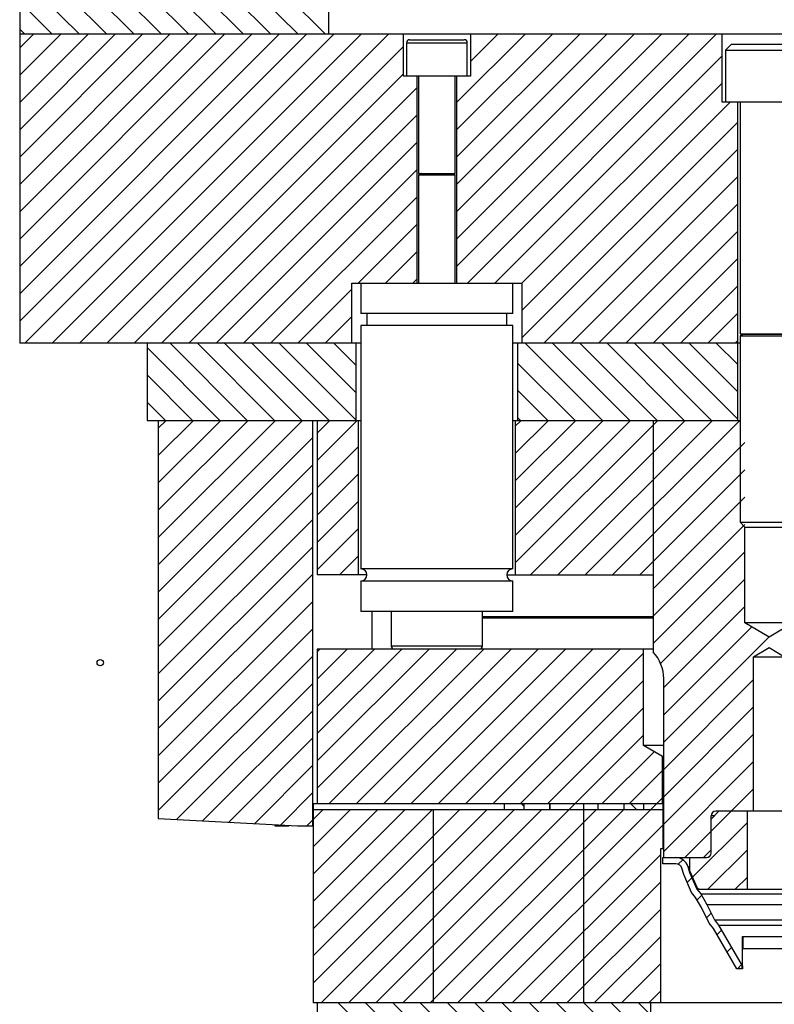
# Model space of a CAD drawing. Header units: inches. Extents: x 1772 to 2706, y -534 to -52.
# Tile 115 of 256: x 1873.63 to 1878.51, y -465.67 to -459.3. Entities that reach past the tile are written whole.
import ezdxf

# ---------------------------------------------------------------- set-up
doc = ezdxf.new("R2010")
doc.units = ezdxf.units.IN
doc.header["$LTSCALE"] = 0.5
doc.header["$MEASUREMENT"] = 0
doc.layers.add('SID-M-F', color=202, linetype='Continuous')
doc.layers.add('SID-M-S', color=105, linetype='Continuous')

msp = doc.modelspace()

# ---------------------------------------------------------------- hatches: boundary and pattern name
at = {"layer": 'SID-M-F'}
h = msp.add_hatch(dxfattribs=at)
h.set_pattern_fill('ANSI31', color=256, style=0)
h.set_pattern_definition([(45, (1911.96165, -610.47791), (-0.08838835, 0.08838835), [])])
edge = h.paths.add_edge_path(flags=0)
edge.add_arc((1874.14966, -463.46284), 0.0205, 0, 360)
h = msp.add_hatch(dxfattribs=at)
h.set_pattern_fill('ANSI31', color=256, angle=90, style=0)
h.set_pattern_definition([(135, (1911.96165, -610.47791), (-0.08838835, -0.08838835), [])])
h.paths.add_polyline_path([(1877.37014, -464.41473), (1877.37014, -464.37473), (1877.27841, -464.37473), (1877.27841, -464.41473)], flags=0)

# ---------------------------------------------------------------- linework, layer by layer
at = {"layer": 'SID-M-F', "linetype": 'Continuous'}
for p, q in [((1875.60654, -459.39473), (1873.62841, -457.41659)), ((1875.42976, -459.39473), (1873.62841, -457.59337)), ((1875.25299, -459.39473), (1873.62841, -457.77015)), ((1875.07621, -459.39473), (1873.62841, -457.94692)), ((1874.89943, -459.39473), (1873.62841, -458.1237)), ((1874.72266, -459.39473), (1873.62841, -458.30048)), ((1874.54588, -459.39473), (1873.62841, -458.47725)), ((1874.3691, -459.39473), (1873.62841, -458.65403)), ((1874.19233, -459.39473), (1873.62841, -458.83081)), ((1874.01555, -459.39473), (1873.62841, -459.00758)), ((1873.83877, -459.39473), (1873.62841, -459.18436)), ((1873.662, -459.39473), (1873.62841, -459.36114)), ((1873.62841, -459.48331), (1873.71698, -459.39473)), ((1873.62841, -459.66008), (1873.89376, -459.39473)), ((1873.62841, -459.83686), (1874.07054, -459.39473)), ((1873.62841, -460.01364), (1874.24731, -459.39473)), ((1873.62841, -460.19041), (1874.42409, -459.39473)), ((1873.62841, -460.36719), (1874.60087, -459.39473)), ((1873.62841, -460.54397), (1874.77764, -459.39473)), ((1873.62841, -460.72074), (1874.95442, -459.39473)), ((1873.62841, -460.89752), (1875.1312, -459.39473)), ((1873.62841, -461.0743), (1875.30798, -459.39473)), ((1873.62841, -461.25107), (1875.48475, -459.39473)), ((1873.66153, -461.39473), (1875.66153, -459.39473)), ((1873.83831, -461.39473), (1875.83831, -459.39473)), ((1874.01508, -461.39473), (1876.01508, -459.39473)), ((1876.45636, -459.83733), (1876.89897, -459.39473)), ((1876.45636, -460.01411), (1877.07574, -459.39473)), ((1876.45636, -460.19089), (1877.25252, -459.39473)), ((1876.45636, -460.36766), (1877.4293, -459.39473)), ((1876.45636, -460.54444), (1877.60607, -459.39473)), ((1876.45636, -460.72122), (1877.78285, -459.39473)), ((1876.45636, -460.89799), (1877.95963, -459.39473)), ((1876.52601, -461.00512), (1878.1364, -459.39473)), ((1876.54494, -459.3952), (1876.54541, -459.39473)), ((1876.54494, -459.57197), (1876.72219, -459.39473)), ((1874.19186, -461.39473), (1876.11187, -459.47471)), ((1876.70279, -461.00512), (1878.17391, -459.534)), ((1874.36864, -461.39473), (1876.11187, -459.65149)), ((1874.54541, -461.39473), (1876.20045, -459.73969)), ((1876.87841, -461.00628), (1878.17391, -459.71078)), ((1876.87841, -461.18305), (1878.22673, -459.83473)), ((1874.72219, -461.39473), (1876.20045, -459.91646)), ((1876.87841, -461.35983), (1878.27541, -459.96283)), ((1874.89897, -461.39473), (1876.20045, -460.09324)), ((1877.02029, -461.39473), (1878.27541, -460.13961)), ((1875.07574, -461.39473), (1876.20045, -460.27002)), ((1877.19706, -461.39473), (1878.27541, -460.31638)), ((1875.25252, -461.39473), (1876.20045, -460.44679)), ((1877.37384, -461.39473), (1878.27541, -460.49316)), ((1875.8189, -461.00512), (1876.20045, -460.62357)), ((1877.55062, -461.39473), (1878.27541, -460.66994)), ((1875.99568, -461.00512), (1876.20045, -460.80035)), ((1877.72739, -461.39473), (1878.27541, -460.84671)), ((1876.17246, -461.00512), (1876.20045, -460.97712)), ((1875.4293, -461.39473), (1875.77841, -461.04562)), ((1877.90417, -461.39473), (1878.27541, -461.02349)), ((1878.08095, -461.39473), (1878.27541, -461.20027)), ((1875.60607, -461.39473), (1875.77841, -461.22239)), ((1875.10134, -461.89473), (1874.60134, -461.39473)), ((1875.27811, -461.89473), (1874.77811, -461.39473)), ((1875.45489, -461.89473), (1874.95489, -461.39473)), ((1875.63167, -461.89473), (1875.13167, -461.39473)), ((1875.80591, -461.89219), (1875.30844, -461.39473)), ((1875.80591, -461.71541), (1875.48522, -461.39473)), ((1875.80591, -461.53864), (1875.662, -461.39473)), ((1877.39943, -461.89473), (1876.89943, -461.39473)), ((1877.57621, -461.89473), (1877.07621, -461.39473)), ((1877.75299, -461.89473), (1877.25299, -461.39473)), ((1877.92976, -461.89473), (1877.42976, -461.39473)), ((1878.10654, -461.89473), (1877.60654, -461.39473)), ((1878.27541, -461.88682), (1877.78332, -461.39473)), ((1878.27541, -461.71004), (1877.96009, -461.39473)), ((1878.27541, -461.53326), (1878.13687, -461.39473)), ((1878.25772, -461.39473), (1878.27541, -461.37704)), ((1874.92456, -461.89473), (1874.45341, -461.42357)), ((1877.22266, -461.89473), (1876.85091, -461.52298)), ((1874.74778, -461.89473), (1874.45341, -461.60035)), ((1877.04588, -461.89473), (1876.85091, -461.69975)), ((1874.57101, -461.89473), (1874.45341, -461.77713)), ((1874.52541, -461.94506), (1874.57574, -461.89473)), ((1874.52541, -462.12184), (1874.75252, -461.89473)), ((1874.52541, -462.29862), (1874.9293, -461.89473)), ((1874.52541, -462.47539), (1875.10607, -461.89473)), ((1874.52541, -462.65217), (1875.28285, -461.89473)), ((1874.52541, -462.82895), (1875.45963, -461.89473)), ((1875.55341, -461.97772), (1875.6364, -461.89473)), ((1875.55341, -462.1545), (1875.81318, -461.89473)), ((1876.83591, -461.93266), (1876.87384, -461.89473)), ((1876.83591, -462.10944), (1877.05062, -461.89473)), ((1876.83591, -462.28621), (1877.22739, -461.89473)), ((1876.83591, -462.46299), (1877.40417, -461.89473)), ((1876.83591, -462.63977), (1877.58095, -461.89473)), ((1876.83591, -462.81654), (1877.75772, -461.89473)), ((1876.8691, -461.89473), (1876.85091, -461.87653)), ((1876.9345, -462.89473), (1877.9345, -461.89473)), ((1877.11128, -462.89473), (1878.11128, -461.89473)), ((1877.28805, -462.89473), (1878.28805, -461.89473)), ((1874.52541, -463.00572), (1875.52541, -462.00572)), ((1877.46483, -462.89473), (1878.32216, -462.0374)), ((1875.55341, -462.33128), (1875.82091, -462.06378)), ((1874.52541, -463.1825), (1875.52541, -462.1825)), ((1877.64161, -462.89473), (1878.32216, -462.21418)), ((1875.55341, -462.50805), (1875.82091, -462.24055)), ((1874.52541, -463.35928), (1875.52541, -462.35928)), ((1875.55341, -462.68483), (1875.82091, -462.41733)), ((1877.72841, -462.9847), (1878.32216, -462.39095)), ((1874.52541, -463.53605), (1875.52541, -462.53605)), ((1875.55341, -462.86161), (1875.82091, -462.59411)), ((1877.72841, -463.16148), (1878.32216, -462.56773)), ((1874.52541, -463.71283), (1875.52541, -462.71283)), ((1875.69706, -462.89473), (1875.82091, -462.77088)), ((1877.72841, -463.33826), (1878.32216, -462.74451)), ((1874.52541, -463.88961), (1875.52541, -462.88961)), ((1877.77565, -463.46779), (1878.32216, -462.92128)), ((1874.52541, -464.06638), (1875.52541, -463.06638)), ((1877.79641, -463.62381), (1878.32216, -463.09806)), ((1874.52541, -464.24316), (1875.52541, -463.24316)), ((1877.79641, -463.80059), (1878.36595, -463.23104)), ((1877.79641, -463.97736), (1878.47638, -463.29739)), ((1875.55341, -463.39194), (1875.57062, -463.37473)), ((1875.55341, -463.56871), (1875.74739, -463.37473)), ((1875.55341, -463.74549), (1875.92417, -463.37473)), ((1875.55341, -463.92227), (1876.10095, -463.37473)), ((1875.55341, -464.09904), (1876.27772, -463.37473)), ((1875.55341, -464.27582), (1876.4545, -463.37473)), ((1875.63128, -464.37473), (1876.63128, -463.37473)), ((1875.80805, -464.37473), (1876.80805, -463.37473)), ((1875.98483, -464.37473), (1876.98483, -463.37473)), ((1876.16161, -464.37473), (1877.16161, -463.37473)), ((1876.33838, -464.37473), (1877.33838, -463.37473)), ((1876.51516, -464.37473), (1877.51516, -463.37473)), ((1874.52541, -464.41994), (1875.52541, -463.41994)), ((1876.69194, -464.37473), (1877.66591, -463.40076)), ((1874.64338, -464.47874), (1875.52541, -463.59671)), ((1876.86871, -464.37473), (1877.66591, -463.57753)), ((1877.79641, -464.15414), (1878.37791, -463.57264)), ((1877.04549, -464.37473), (1877.66591, -463.75431)), ((1877.79641, -464.33092), (1878.37791, -463.74942)), ((1874.81135, -464.48755), (1875.52541, -463.77349)), ((1874.97932, -464.49635), (1875.52541, -463.95027)), ((1875.93227, -465.66473), (1877.66591, -463.93109)), ((1877.79641, -464.50769), (1878.37791, -463.92619)), ((1877.39904, -464.37473), (1877.73446, -464.03931)), ((1875.1473, -464.50515), (1875.52541, -464.12704)), ((1877.79641, -464.68447), (1878.37791, -464.10297)), ((1877.57582, -464.37473), (1877.78891, -464.16164)), ((1875.31527, -464.51396), (1875.52541, -464.30382)), ((1877.93293, -464.72473), (1878.37791, -464.27975)), ((1876.4626, -465.66473), (1877.78891, -464.33842)), ((1876.89091, -464.3914), (1876.87423, -464.37473)), ((1877.62134, -464.41473), (1877.58134, -464.37473)), ((1875.52841, -464.4776), (1875.59128, -464.41473)), ((1875.52841, -464.65437), (1875.76805, -464.41473)), ((1875.52841, -464.83115), (1875.94483, -464.41473)), ((1875.52841, -465.00793), (1876.12161, -464.41473)), ((1875.52841, -465.1847), (1876.29838, -464.41473)), ((1875.52841, -465.36148), (1876.47516, -464.41473)), ((1875.52841, -465.53826), (1876.65194, -464.41473)), ((1875.57871, -465.66473), (1876.82871, -464.41473)), ((1875.75549, -465.66473), (1877.00549, -464.41473)), ((1876.10904, -465.66473), (1877.35904, -464.41473)), ((1876.28582, -465.66473), (1877.53582, -464.41473)), ((1875.48628, -464.51973), (1875.52541, -464.4806)), ((1876.63937, -465.66473), (1877.79241, -464.51169)), ((1877.9825, -464.85193), (1878.33778, -464.49665)), ((1876.81615, -465.66473), (1877.77691, -464.70397)), ((1878.08264, -464.92857), (1878.33778, -464.67343)), ((1877.89016, -464.76749), (1877.91955, -464.73811)), ((1876.99293, -465.66473), (1877.77691, -464.88075)), ((1877.94831, -464.88612), (1877.9787, -464.85573)), ((1878.25942, -464.92857), (1878.33778, -464.8502)), ((1878.01227, -464.99894), (1878.04153, -464.96967)), ((1877.1697, -465.66473), (1877.77691, -465.05752)), ((1878.07385, -465.11413), (1878.10366, -465.08432)), ((1878.1415, -465.22326), (1878.17076, -465.194)), ((1877.34648, -465.66473), (1877.77691, -465.2343)), ((1878.20655, -465.33499), (1878.2358, -465.30574)), ((1877.52326, -465.66473), (1877.77691, -465.41108)), ((1878.27359, -465.44473), (1878.30085, -465.41747)), ((1877.70003, -465.66473), (1877.77691, -465.58785)), ((1876.18936, -466.16473), (1875.68936, -465.66473)), ((1876.36613, -466.16473), (1875.86613, -465.66473)), ((1876.54291, -466.16473), (1876.04291, -465.66473)), ((1876.71969, -466.16473), (1876.21969, -465.66473)), ((1876.89646, -466.16473), (1876.39646, -465.66473)), ((1877.07324, -466.16473), (1876.57324, -465.66473)), ((1877.25002, -466.16473), (1876.75002, -465.66473)), ((1877.42679, -466.16473), (1876.92679, -465.66473)), ((1877.60357, -466.16473), (1877.10357, -465.66473)), ((1877.71278, -466.09716), (1877.28035, -465.66473)), ((1877.71278, -465.92039), (1877.45712, -465.66473)), ((1877.71278, -465.74361), (1877.6339, -465.66473))]:
    msp.add_line(p, q, dxfattribs=at)
at = {"layer": 'SID-M-S'}
for p, q in [((1873.62841, -455.39473), (1873.62841, -461.39473)), ((1875.62841, -459.39473), (1875.62841, -455.39473)), ((1919.12841, -459.39473), (1873.62841, -459.39473)), ((1876.11187, -459.66654), (1876.11187, -459.39473)), ((1876.54494, -459.39473), (1876.54494, -459.66654)), ((1878.17391, -459.83473), (1878.17391, -459.39473)), ((1876.13156, -459.45), (1876.13156, -459.66654)), ((1876.13156, -459.45), (1876.52526, -459.45)), ((1876.15124, -459.43032), (1876.50557, -459.43032)), ((1876.52526, -459.66654), (1876.52526, -459.45)), ((1878.23466, -459.45973), (1878.19716, -459.49723)), ((1878.23466, -459.45973), (1878.72216, -459.45973)), ((1878.19716, -459.49723), (1878.19716, -459.83473)), ((1878.19716, -459.49723), (1878.75966, -459.49723)), ((1876.54494, -459.66654), (1876.11187, -459.66654)), ((1876.20045, -461.00512), (1876.20045, -459.66654)), ((1876.2103, -459.66654), (1876.2103, -460.29685)), ((1876.44652, -460.29685), (1876.44652, -459.66654)), ((1876.45636, -459.66654), (1876.45636, -461.00512)), ((1878.78291, -459.83473), (1878.17391, -459.83473)), ((1878.27541, -461.89473), (1878.27541, -459.83473)), ((1878.29091, -459.83473), (1878.29091, -461.33512)), ((1876.2103, -460.29685), (1876.44652, -460.29685)), ((1876.22579, -460.29838), (1876.2103, -460.30402)), ((1876.2103, -460.30402), (1876.2103, -461.00512)), ((1876.2103, -460.30402), (1876.44652, -460.30402)), ((1876.22579, -460.29838), (1876.43103, -460.29838)), ((1876.44652, -460.30402), (1876.43103, -460.29838)), ((1876.44652, -461.00512), (1876.44652, -460.30402)), ((1875.77841, -461.00512), (1876.87841, -461.00512)), ((1875.77841, -461.39473), (1875.77841, -461.00512)), ((1875.83628, -461.00512), (1875.83628, -461.20197)), ((1876.82053, -461.20197), (1876.82053, -461.00512)), ((1876.87841, -461.00512), (1876.87841, -461.39473)), ((1876.82053, -461.20197), (1875.83628, -461.20197)), ((1875.87565, -461.20197), (1875.87565, -461.28071)), ((1876.78116, -461.28071), (1876.78116, -461.20197)), ((1875.83628, -461.28071), (1875.83628, -462.85551)), ((1876.82053, -461.28071), (1875.83628, -461.28071)), ((1876.82053, -462.85551), (1876.82053, -461.28071)), ((1878.29091, -461.33512), (1878.66591, -461.33512)), ((1878.31796, -461.33665), (1878.29091, -461.3465)), ((1878.31796, -461.33665), (1878.63885, -461.33665)), ((1875.83628, -461.39473), (1873.62841, -461.39473)), ((1874.45341, -461.39473), (1874.45341, -461.89473)), ((1875.80591, -461.89473), (1875.80591, -461.39473)), ((1878.29091, -461.39473), (1876.82053, -461.39473)), ((1876.85091, -461.39473), (1876.85091, -461.89473)), ((1878.29091, -461.3465), (1878.29091, -462.55348)), ((1878.29091, -461.3465), (1878.66591, -461.3465)), ((1874.45341, -461.89473), (1875.83628, -461.89473)), ((1874.52541, -461.89473), (1874.52541, -464.47256)), ((1875.52541, -464.51973), (1875.52541, -461.89473)), ((1875.55341, -461.89473), (1875.55341, -462.89473)), ((1875.82091, -462.89473), (1875.82091, -461.89473)), ((1876.82053, -461.89473), (1878.29091, -461.89473)), ((1876.83591, -461.89473), (1876.83591, -462.89473)), ((1877.72841, -461.89473), (1877.72841, -463.39473)), ((1878.29091, -462.55348), (1878.32216, -462.58473)), ((1878.29091, -462.55348), (1878.66591, -462.55348)), ((1878.32216, -463.20473), (1878.32216, -462.58473)), ((1878.32216, -462.58473), (1878.63466, -462.58473)), ((1876.82053, -462.85551), (1875.83628, -462.85551)), ((1875.87565, -462.89473), (1875.55341, -462.89473)), ((1876.78116, -462.89473), (1877.72841, -462.89473)), ((1875.83628, -462.93425), (1875.83628, -463.13111)), ((1876.82053, -462.93425), (1875.83628, -462.93425)), ((1876.82053, -463.13111), (1876.82053, -462.93425)), ((1876.82053, -463.13111), (1875.83628, -463.13111)), ((1875.90966, -463.37473), (1875.90966, -463.13111)), ((1876.03313, -463.13111), (1876.03313, -463.35504)), ((1876.62368, -463.35504), (1876.62368, -463.13111)), ((1876.62368, -463.16473), (1877.72841, -463.16473)), ((1876.62368, -463.1726), (1877.72841, -463.1726)), ((1878.47841, -463.29861), (1878.32216, -463.20473)), ((1878.63466, -463.20473), (1878.32216, -463.20473)), ((1878.63466, -463.20473), (1878.47841, -463.29861)), ((1876.604, -463.37473), (1875.55341, -463.37473)), ((1875.55341, -463.37473), (1875.55341, -464.37473)), ((1876.62368, -463.35504), (1876.03313, -463.35504)), ((1877.72841, -463.37473), (1876.604, -463.37473)), ((1877.66591, -463.99973), (1877.66591, -463.37473)), ((1878.37791, -463.42473), (1878.47841, -463.36434)), ((1878.47841, -463.36434), (1878.57891, -463.42473)), ((1878.37791, -464.42473), (1878.37791, -463.42473)), ((1878.37791, -463.42473), (1878.57891, -463.42473)), ((1877.79641, -464.72473), (1877.79641, -463.56612)), ((1877.78891, -464.07074), (1877.66591, -463.99973)), ((1877.79641, -463.99973), (1877.66591, -463.99973)), ((1877.78891, -464.37473), (1877.78891, -464.07074)), ((1877.79641, -464.07074), (1877.78891, -464.07074)), ((1875.52841, -464.37473), (1877.79641, -464.37473)), ((1875.52841, -464.37473), (1875.52841, -465.66473)), ((1876.76591, -464.41473), (1876.76591, -464.37473)), ((1876.89091, -464.37473), (1876.89091, -464.41473)), ((1877.05658, -464.37473), (1877.05658, -464.41473)), ((1877.06167, -464.41473), (1877.06167, -464.37473)), ((1877.27841, -465.66473), (1877.27841, -464.37473)), ((1877.37014, -464.37473), (1877.37014, -464.41473)), ((1877.54093, -464.41473), (1877.54093, -464.37473)), ((1877.66591, -464.37473), (1877.66591, -464.41473)), ((1877.79091, -464.37473), (1877.79091, -464.41473)), ((1877.79641, -464.41473), (1875.52841, -464.41473)), ((1876.30341, -464.41473), (1876.30341, -465.66473)), ((1877.79241, -464.66473), (1877.79241, -464.41473)), ((1878.10341, -464.47473), (1878.15341, -464.42473)), ((1878.10341, -464.69473), (1878.10341, -464.45473)), ((1878.12341, -464.45473), (1878.10341, -464.45473)), ((1878.82341, -464.42473), (1878.13341, -464.42473)), ((1878.33778, -464.92857), (1878.33778, -464.42473)), ((1874.52541, -464.47256), (1875.42541, -464.51973)), ((1875.27891, -464.51205), (1875.27891, -464.51973)), ((1875.27891, -464.51973), (1875.37191, -464.51973)), ((1875.37191, -464.51973), (1875.37191, -464.51692)), ((1875.42541, -464.51973), (1875.52541, -464.51973)), ((1877.77691, -465.66473), (1877.77691, -464.66473)), ((1877.77691, -464.66473), (1877.79641, -464.66473)), ((1878.10341, -464.67473), (1878.05341, -464.72473)), ((1877.79091, -464.76473), (1877.79091, -464.72473)), ((1877.79091, -464.72473), (1878.07341, -464.72473)), ((1877.8756, -464.76473), (1877.79091, -464.76473)), ((1877.96349, -464.72473), (1877.96349, -464.80412)), ((1877.92577, -464.83439), (1877.91403, -464.79365)), ((1877.97595, -464.94956), (1877.92577, -464.83439)), ((1877.95247, -464.78257), (1877.96349, -464.82081)), ((1877.95247, -464.78257), (1877.96349, -464.78257)), ((1877.96349, -464.82081), (1878.01043, -464.92857)), ((1877.96349, -464.82081), (1877.96894, -464.82081)), ((1877.96515, -464.81211), (1878.01065, -464.91656)), ((1878.00268, -464.98243), (1877.97595, -464.94956)), ((1878.01043, -464.92857), (1878.03569, -464.95962)), ((1878.01043, -464.92857), (1878.94638, -464.92857)), ((1878.03569, -464.95962), (1878.07574, -465.02857)), ((1878.03569, -464.95962), (1878.92112, -464.95962)), ((1878.04053, -465.04758), (1878.00268, -464.98243)), ((1878.07574, -465.02857), (1878.1251, -465.12714)), ((1878.07574, -465.02857), (1878.88107, -465.02857)), ((1878.09111, -465.1486), (1878.04053, -465.04758)), ((1878.11844, -465.18365), (1878.09111, -465.1486)), ((1878.1251, -465.12714), (1878.15165, -465.16118)), ((1878.1251, -465.12714), (1878.83171, -465.12714)), ((1878.15165, -465.16118), (1878.30507, -465.42473)), ((1878.15165, -465.16118), (1878.80516, -465.16118)), ((1878.27043, -465.44473), (1878.11844, -465.18365)), ((1878.30998, -465.23463), (1878.64684, -465.23463)), ((1878.30998, -465.31413), (1878.30998, -465.23463)), ((1878.64684, -465.31413), (1878.30998, -465.31413)), ((1878.30591, -465.44473), (1878.27043, -465.44473)), ((1878.30441, -465.42473), (1878.30591, -465.42473)), ((1878.30441, -465.44473), (1878.30441, -465.42473)), ((1878.30591, -465.42473), (1878.30591, -465.44473)), ((1882.27841, -465.66473), (1875.52841, -465.66473)), ((1875.55341, -465.66473), (1875.55341, -466.16473)), ((1877.71278, -466.16473), (1877.71278, -465.66473))]:
    msp.add_line(p, q, dxfattribs=at)
msp.add_circle((1874.14966, -463.46284), 0.0205, dxfattribs=at)
for centre, radius, start, end in [((1876.15124, -459.45), 0.01969, 90, 180), ((1876.50557, -459.45), 0.01969, 0, 90), ((1876.22552, -460.29764), 0.000787, 290, 90), ((1876.4313, -460.29764), 0.000787, 90, 250), ((1878.31769, -461.33591), 0.000787, 290, 90), ((1875.83628, -462.89488), 0.03937, 270, 90), ((1876.82053, -462.89488), 0.03937, 90, 270), ((1876.05282, -463.35504), 0.01969, 180, 270), ((1876.604, -463.35504), 0.01969, 270, 0), ((1877.54641, -463.56612), 0.25, 0, 43.281012), ((1878.13341, -464.45473), 0.03, 90, 180), ((1878.07341, -464.69473), 0.03, 270, 0), ((1877.8756, -464.80473), 0.08, 16.078849, 90), ((1877.8756, -464.80473), 0.04, 16.078849, 90), ((1877.98349, -464.80412), 0.02, 180, 203.538733), ((1878.02899, -464.90857), 0.02, 203.538733, 270)]:
    msp.add_arc(centre, radius, start, end, dxfattribs=at)
for points, knots in [([(1878.30591, -465.24142), (1878.30598, -465.24009), (1878.3061, -465.23808), (1878.30718, -465.23592), (1878.3084, -465.23481), (1878.30952, -465.23468), (1878.30998, -465.23463)], [0, 0, 0, 0, 0.4213092, 0.6359705, 0.8525216, 1, 1, 1, 1]), ([(1878.30591, -465.42473), (1878.30591, -465.42287), (1878.30591, -465.41645), (1878.30591, -465.38203), (1878.30591, -465.32035), (1878.30591, -465.26791), (1878.30591, -465.24142)], [0, 0, 0, 0, 0.0848761, 0.2928604, 0.6427321, 1, 1, 1, 1])]:
    msp.add_open_spline(points, degree=3, knots=knots, dxfattribs=at)

doc.saveas('drawing.dxf')
